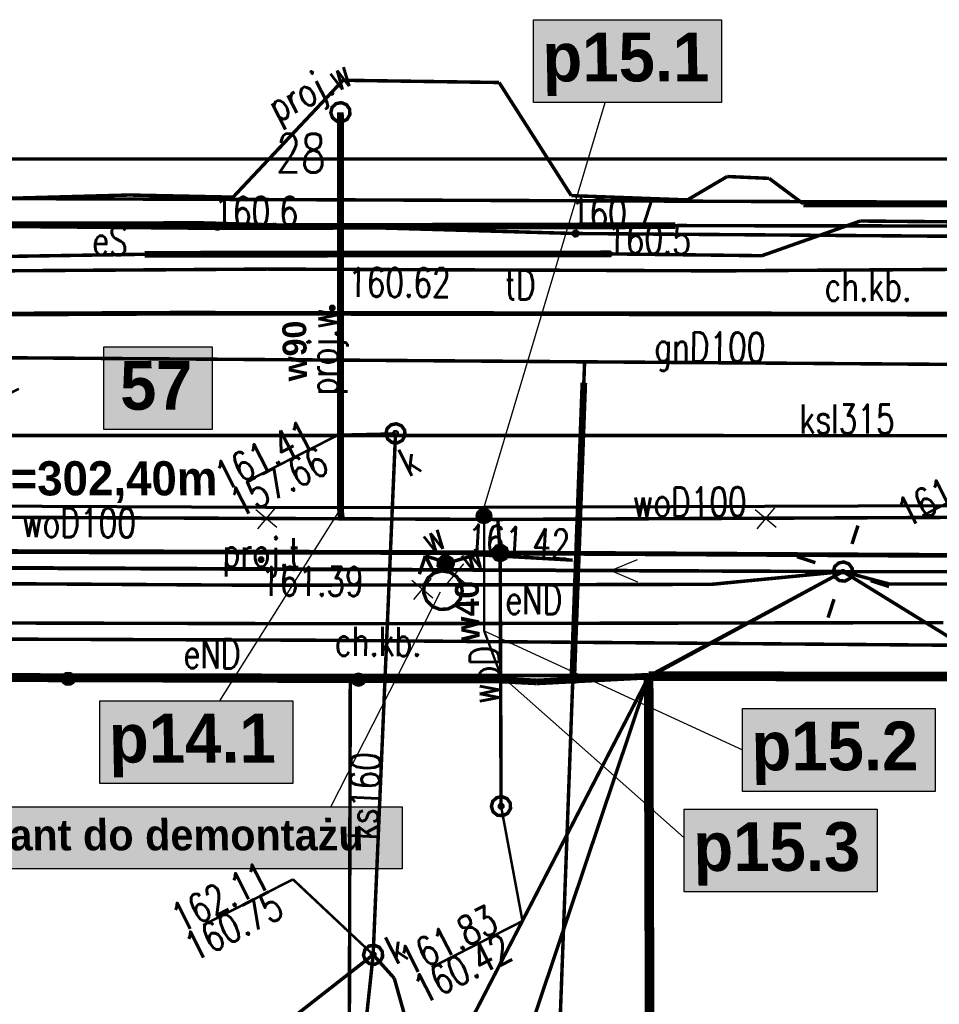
# Model space of a CAD drawing. Extents: x 0 to 7432618, y -40 to 5712028.
# Tile 87 of 165: x 7431363 to 7431387, y 5711646 to 5711672. Entities that reach past the tile are written whole.
import ezdxf
from ezdxf.enums import TextEntityAlignment as Align

# ---------------------------------------------------------------- set-up
doc = ezdxf.new("R2010")
doc.units = 0
doc.header["$MEASUREMENT"] = 0
for name, pattern in [('0', [1.5, 1, -0.5]), ('2218', [1, 0.5, -0.5]), ('3901', [0]), ('5102', [0])]:
    doc.linetypes.add(name, pattern=pattern)
for name, color, linetype in [('Dzialki', 7, 'Continuous'), ('EADTD_T_0', 7, 'Continuous'), ('EGBB_L_0', 7, 'Continuous'), ('OTK_E_T_1', 7, 'Continuous'), ('OTK_L_0', 7, 'Continuous'), ('OTK_L_1', 7, 'Continuous'), ('OTK_L_2', 7, 'Continuous'), ('OTO_L_0', 7, 'Continuous'), ('OTR_T_0', 7, 'Continuous'), ('P_SUCP_L_0', 7, 'Continuous'), ('P_SUL_L_1', 7, 'Continuous'), ('P_SUP_E_T_1', 7, 'Continuous'), ('P_SUP_T_0', 7, 'Continuous'), ('P_SUTP_E_T_0', 7, 'Continuous'), ('P_SUTP_L_0', 7, 'Continuous'), ('P_SUWP_E_T_0', 7, 'Continuous'), ('P_SUWP_L_0', 7, 'Continuous'), ('rysunek', 7, 'Continuous'), ('SUE_T_3', 7, 'Continuous'), ('SUEP_E_T_0', 7, 'Continuous'), ('SUEP_L_0', 7, 'Continuous'), ('SUER_T_0', 7, 'Continuous'), ('SUGP_E_T_0', 7, 'Continuous'), ('SUGP_L_0', 7, 'Continuous'), ('SUGR_T_0', 7, 'Continuous'), ('SUK_E_T_4', 7, 'Continuous'), ('SUK_T_3', 7, 'Continuous'), ('SUKP_E_T_0', 7, 'Continuous'), ('SUKP_L_0', 7, 'Continuous'), ('SUKR_T_0', 7, 'Continuous'), ('SUL_L_1', 7, 'Continuous'), ('SUNR_T_0', 7, 'Continuous'), ('SUP_T_0', 7, 'Continuous'), ('SUP_T_2', 7, 'Continuous'), ('SUTP_E_T_0', 7, 'Continuous'), ('SUTP_L_0', 7, 'Continuous'), ('SUTR_T_0', 7, 'Continuous'), ('SUW_E_T_2', 7, 'Continuous'), ('SUW_T_2', 7, 'Continuous'), ('SUW_T_5', 7, 'Continuous'), ('SUWP_E_T_0', 7, 'Continuous'), ('SUWP_L_0', 7, 'Continuous'), ('SUWR_T_0', 7, 'Continuous'), ('Uzytki', 7, 'Continuous')]:
    doc.layers.add(name, color=color, linetype=linetype)
doc.layers.add('rura PRE', color=7, linetype='Continuous', lineweight=30, true_color=0x000000)
doc.layers.add('woda przyłącze', color=140, linetype='Continuous', lineweight=50)
doc.layers.add('woda sieć', color=150, linetype='Continuous', lineweight=70)
doc.styles.add('25', font='GOTHIC.TTF', dxfattribs={"oblique": 8, "height": 0.35})
doc.styles.add('STYL_ARIAL', font='simplex', dxfattribs={"width": 0.75, "oblique": 0.1})

# ---------------------------------------------------------------- blocks, each defined once
blk = doc.blocks.new('SUCW')
at = {"color": 0}
for radius in [0.2, 0.18, 0.16, 0.14, 0.12, 0.1, 0.08, 0.06, 0.04, 0.02]:
    blk.add_circle((0, 0), radius, dxfattribs=at)

msp = doc.modelspace()

# ---------------------------------------------------------------- hatches: boundary and pattern name
at = {"layer": 'rysunek', "linetype": 'ByBlock', "true_color": 0xff9100}
msp.add_hatch(color=30, dxfattribs=at).paths.add_polyline_path([(7431372.71, 5711651.5), (7431353.8, 5711651.5), (7431353.8, 5711649.9), (7431372.71, 5711649.9)])
at = {"layer": 'woda sieć', "linetype": 'ByBlock'}
for points in [[(7431380.965, 5711671.839), (7431376.1, 5711671.839), (7431376.1, 5711669.7), (7431380.965, 5711669.7)], [(7431369.885, 5711654.239), (7431364.9, 5711654.239), (7431364.9, 5711652.1), (7431369.885, 5711652.1)], [(7431386.485, 5711654.039), (7431381.5, 5711654.039), (7431381.5, 5711651.9), (7431386.485, 5711651.9)], [(7431384.985, 5711651.439), (7431380, 5711651.439), (7431380, 5711649.3), (7431384.985, 5711649.3)]]:
    msp.add_hatch(color=256, dxfattribs=at).paths.add_polyline_path(points)
at = {"layer": 'woda sieć', "linetype": 'ByBlock', "true_color": 0x000000}
msp.add_hatch(color=18, dxfattribs=at).paths.add_polyline_path([(7431367.805, 5711663.389), (7431365, 5711663.389), (7431365, 5711661.25), (7431367.805, 5711661.25)])

# ---------------------------------------------------------------- linework, layer by layer
at = {"layer": 'Dzialki', "color": 18, "true_color": 0x000000, "const_width": 0.09}
for points in [[(7431359.666, 5711667.228), (7431419.592, 5711666.998)], [(7431356.106, 5711654.92), (7431371.37, 5711654.897)], [(7431371.33, 5711639.49), (7431371.37, 5711654.897)], [(7431371.37, 5711654.897), (7431379.094, 5711654.893)], [(7431405.86, 5711654.873), (7431379.094, 5711654.893)], [(7431379.094, 5711654.893), (7431379.192, 5711624.219)]]:
    msp.add_lwpolyline(points, dxfattribs=at)
at = {"layer": 'EGBB_L_0', "color": 18, "true_color": 0x000000, "const_width": 0.25}
for points in [[(7431401.629, 5711654.851), (7431379.078, 5711654.876)], [(7431379.078, 5711654.876), (7431379.114, 5711641.968)]]:
    msp.add_lwpolyline(points, dxfattribs=at)
at = {"layer": 'OTK_L_0', "color": 18, "linetype": '0', "true_color": 0x000000, "const_width": 0.09}
for points in [[(7431366.938, 5711664.255), (7431342.074, 5711664.133)], [(7431390.297, 5711664.227), (7431366.938, 5711664.255)], [(7431361.288, 5711658.099), (7431373.108, 5711658.072)], [(7431373.108, 5711658.072), (7431394.965, 5711657.952)]]:
    msp.add_lwpolyline(points, dxfattribs=at)
at = {"layer": 'OTK_L_1', "color": 18, "true_color": 0x000000, "const_width": 0.125}
for points in [[(7431366.938, 5711664.255), (7431342.074, 5711664.133)], [(7431390.297, 5711664.227), (7431366.938, 5711664.255)], [(7431361.288, 5711658.099), (7431373.108, 5711658.072)], [(7431373.108, 5711658.072), (7431394.965, 5711657.952)]]:
    msp.add_lwpolyline(points, dxfattribs=at)
at = {"layer": 'OTK_L_2', "color": 18, "linetype": '0', "true_color": 0x000000, "const_width": 0.09}
for points in [[(7431371.183, 5711670.274), (7431368.343, 5711667.254)], [(7431375.215, 5711670.216), (7431371.183, 5711670.274)], [(7431377.08, 5711667.293), (7431375.215, 5711670.216)], [(7431381.108, 5711667.787), (7431380.08, 5711667.182)], [(7431382.191, 5711667.739), (7431381.108, 5711667.787)], [(7431383.073, 5711667.082), (7431382.191, 5711667.739)], [(7431365.662, 5711667.309), (7431359.789, 5711667.149)], [(7431368.343, 5711667.254), (7431365.662, 5711667.309)], [(7431380.08, 5711667.182), (7431377.08, 5711667.293)], [(7431412.065, 5711667.035), (7431383.073, 5711667.082)], [(7431342.074, 5711664.133), (7431366.938, 5711664.255)], [(7431366.938, 5711664.255), (7431390.297, 5711664.227)], [(7431373.108, 5711658.072), (7431361.288, 5711658.099)], [(7431394.965, 5711657.952), (7431373.108, 5711658.072)], [(7431360.794, 5711654.817), (7431375.293, 5711654.775)], [(7431375.293, 5711654.775), (7431376.192, 5711654.728)], [(7431376.192, 5711654.728), (7431379.078, 5711654.876)], [(7431379.078, 5711654.876), (7431389.441, 5711654.865)]]:
    msp.add_lwpolyline(points, dxfattribs=at)
at = {"layer": 'OTO_L_0', "color": 18, "linetype": '3901', "true_color": 0x000000, "const_width": 0.175}
for points in [[(7431383.073, 5711667.082), (7431412.065, 5711667.035)], [(7431379.078, 5711654.876), (7431376.192, 5711654.728)], [(7431375.293, 5711654.775), (7431360.794, 5711654.817)], [(7431376.192, 5711654.728), (7431375.293, 5711654.775)]]:
    msp.add_lwpolyline(points, dxfattribs=at)
at = {"layer": 'OTO_L_0', "color": 18, "true_color": 0x000000}
for centre, radius in [((7431364.083, 5711654.807), 0.175), ((7431364.083, 5711654.807), 0.158), ((7431371.583, 5711654.785), 0.175), ((7431364.083, 5711654.807), 0.14), ((7431364.083, 5711654.807), 0.122), ((7431364.083, 5711654.807), 0.105), ((7431364.083, 5711654.807), 0.0875), ((7431364.083, 5711654.807), 0.07), ((7431364.083, 5711654.807), 0.0525), ((7431364.083, 5711654.807), 0.035), ((7431371.583, 5711654.785), 0.158), ((7431371.583, 5711654.785), 0.14), ((7431371.583, 5711654.785), 0.122), ((7431371.583, 5711654.785), 0.105), ((7431371.583, 5711654.785), 0.0875), ((7431371.583, 5711654.785), 0.07), ((7431371.583, 5711654.785), 0.0525), ((7431371.583, 5711654.785), 0.035)]:
    msp.add_circle(centre, radius, dxfattribs=at)
at = {"layer": 'OTR_T_0', "color": 18, "true_color": 0x000000, "const_width": 0.09}
for points in [[(7431370.884, 5711664.431), (7431370.918, 5711664.434), (7431370.944, 5711664.412), (7431370.947, 5711664.377), (7431370.925, 5711664.351), (7431370.89, 5711664.348), (7431370.864, 5711664.371), (7431370.862, 5711664.405), (7431370.884, 5711664.431)], [(7431369.046, 5711657.929), (7431369.08, 5711657.932), (7431369.106, 5711657.91), (7431369.109, 5711657.875), (7431369.086, 5711657.849), (7431369.052, 5711657.847), (7431369.026, 5711657.869), (7431369.023, 5711657.903), (7431369.046, 5711657.929)]]:
    msp.add_lwpolyline(points, dxfattribs=at)
at = {"layer": 'P_SUCP_L_0', "color": 6, "linetype": '0', "true_color": 0xed00ed, "const_width": 0.09}
msp.add_lwpolyline([(7431362.517, 5711668.238), (7431405.007, 5711668.24)], dxfattribs=at)
at = {"layer": 'P_SUL_L_1', "color": 18, "true_color": 0x000000, "const_width": 0.175}
for points in [[(7431371.116, 5711669.448), (7431371.118, 5711659.157)], [(7431371.118, 5711659.157), (7431371.143, 5711658.934)]]:
    msp.add_lwpolyline(points, dxfattribs=at)
at = {"layer": 'P_SUP_T_0', "color": 5, "true_color": 0x0000ff, "const_width": 0.09}
msp.add_lwpolyline([(7431371.003, 5711669.67), (7431371.141, 5711669.696), (7431371.272, 5711669.644), (7431371.353, 5711669.528), (7431371.359, 5711669.388), (7431371.288, 5711669.266), (7431371.163, 5711669.202), (7431371.022, 5711669.216), (7431370.912, 5711669.304), (7431370.867, 5711669.437), (7431370.9, 5711669.574), (7431371.003, 5711669.67)], dxfattribs=at)
at = {"layer": 'P_SUTP_L_0', "color": 30, "linetype": '0', "true_color": 0xff9100, "const_width": 0.09}
for points in [[(7431353.781, 5711657.72), (7431384.1, 5711657.579)], [(7431379.078, 5711654.876), (7431384.1, 5711657.579)], [(7431372.569, 5711635.49), (7431379.078, 5711654.876)]]:
    msp.add_lwpolyline(points, dxfattribs=at)
at = {"layer": 'P_SUWP_L_0', "color": 5, "linetype": '0', "true_color": 0x0000ff, "const_width": 0.09}
for points in [[(7431371.116, 5711669.448), (7431371.118, 5711659.157)], [(7431371.118, 5711659.157), (7431371.143, 5711658.934)]]:
    msp.add_lwpolyline(points, dxfattribs=at)
at = {"layer": 'rura PRE', "color": 1, "linetype": 'ByBlock'}
for points in [[(7431368.929, 5711659.179), (7431369.471, 5711658.724)], [(7431369.428, 5711659.223), (7431368.973, 5711658.681)], [(7431381.829, 5711659.185), (7431382.37, 5711658.73)], [(7431382.327, 5711659.228), (7431381.872, 5711658.687)], [(7431374.298, 5711657.777), (7431373.843, 5711657.236)], [(7431373.8, 5711657.734), (7431374.341, 5711657.279)], [(7431372.96, 5711657.358), (7431373.502, 5711656.903)], [(7431373.458, 5711657.402), (7431373.003, 5711656.86)]]:
    msp.add_lwpolyline(points, dxfattribs=at)
at = {"layer": 'rysunek', "linetype": 'ByBlock', "transparency": 33554676}
for points in [[(7431376.1, 5711671.839), (7431380.965, 5711671.839), (7431380.965, 5711669.7), (7431376.1, 5711669.7)], [(7431376.1, 5711671.839), (7431380.965, 5711671.839), (7431380.965, 5711669.7), (7431376.1, 5711669.7)], [(7431365, 5711663.389), (7431367.805, 5711663.389), (7431367.805, 5711661.25), (7431365, 5711661.25)], [(7431365, 5711663.389), (7431367.805, 5711663.389), (7431367.805, 5711661.25), (7431365, 5711661.25)], [(7431364.9, 5711654.239), (7431369.885, 5711654.239), (7431369.885, 5711652.1), (7431364.9, 5711652.1)], [(7431364.9, 5711654.239), (7431369.885, 5711654.239), (7431369.885, 5711652.1), (7431364.9, 5711652.1)], [(7431381.5, 5711654.039), (7431386.485, 5711654.039), (7431386.485, 5711651.9), (7431381.5, 5711651.9)], [(7431381.5, 5711654.039), (7431386.485, 5711654.039), (7431386.485, 5711651.9), (7431381.5, 5711651.9)], [(7431380, 5711651.439), (7431384.985, 5711651.439), (7431384.985, 5711649.3), (7431380, 5711649.3)], [(7431380, 5711651.439), (7431384.985, 5711651.439), (7431384.985, 5711649.3), (7431380, 5711649.3)]]:
    msp.add_lwpolyline(points, close=True, dxfattribs=at)
at = {"layer": 'rysunek', "linetype": 'ByBlock'}
for points in [[(7431374.829, 5711659.245), (7431377.954, 5711669.7)], [(7431368, 5711654.239), (7431371.143, 5711659.234)], [(7431370.87, 5711651.5), (7431373.699, 5711657.054)], [(7431374.832, 5711656.051), (7431381.5, 5711652.97)], [(7431380, 5711650.7), (7431375.26, 5711654.895)]]:
    msp.add_lwpolyline(points, dxfattribs=at)
at = {"layer": 'rysunek', "linetype": 'Continuous'}
msp.add_lwpolyline([(7431353.8, 5711651.5), (7431372.71, 5711651.5), (7431372.71, 5711649.9), (7431353.8, 5711649.9)], close=True, dxfattribs=at)
at = {"layer": 'SUE_T_3', "color": 18, "true_color": 0x000000, "const_width": 0.09}
for points in [[(7431384.332, 5711658.292), (7431384.486, 5711658.767)], [(7431383.387, 5711657.81), (7431382.911, 5711657.965)], [(7431383.987, 5711657.801), (7431384.125, 5711657.827), (7431384.255, 5711657.774), (7431384.337, 5711657.659), (7431384.343, 5711657.518), (7431384.272, 5711657.397), (7431384.146, 5711657.333), (7431384.006, 5711657.347), (7431383.896, 5711657.434), (7431383.85, 5711657.568), (7431383.884, 5711657.705), (7431383.987, 5711657.801)], [(7431384.089, 5711657.601), (7431384.108, 5711657.602), (7431384.122, 5711657.59), (7431384.124, 5711657.571), (7431384.111, 5711657.556), (7431384.092, 5711657.555), (7431384.078, 5711657.567), (7431384.076, 5711657.586), (7431384.089, 5711657.601)], [(7431384.813, 5711657.347), (7431385.289, 5711657.192)], [(7431383.868, 5711656.865), (7431383.714, 5711656.39)]]:
    msp.add_lwpolyline(points, dxfattribs=at)
at = {"layer": 'SUEP_L_0', "color": 1, "true_color": 0xff0000}
for q in [(7431378.794, 5711657.887), (7431378.792, 5711657.313)]:
    msp.add_line((7431378.1, 5711657.603), q, dxfattribs=at)
at = {"layer": 'SUEP_L_0', "color": 1, "true_color": 0xff0000, "const_width": 0.09}
for points in [[(7431367.533, 5711666.59), (7431356.791, 5711666.571)], [(7431359.622, 5711666.565), (7431367.932, 5711666.49)], [(7431377.191, 5711666.314), (7431367.533, 5711666.59)], [(7431367.932, 5711666.49), (7431379.77, 5711666.517)], [(7431387.44, 5711666.508), (7431379.77, 5711666.517)], [(7431386.485, 5711666.246), (7431377.191, 5711666.314)], [(7431399.849, 5711666.164), (7431386.485, 5711666.246)], [(7431380.699, 5711657.249), (7431384.1, 5711657.579)], [(7431384.1, 5711657.579), (7431388.487, 5711654.871)], [(7431384.1, 5711657.579), (7431385.297, 5711657.257)], [(7431361.687, 5711657.27), (7431368.937, 5711657.226)], [(7431368.937, 5711657.226), (7431380.699, 5711657.249)], [(7431385.297, 5711657.257), (7431393.856, 5711657.263)], [(7431359.589, 5711656.256), (7431370.948, 5711656.231)], [(7431370.948, 5711656.231), (7431386.691, 5711656.261)], [(7431370.334, 5711655.806), (7431348.961, 5711655.881)], [(7431399.294, 5711655.578), (7431370.334, 5711655.806)]]:
    msp.add_lwpolyline(points, dxfattribs=at)
at = {"layer": 'SUEP_L_0', "color": 1, "linetype": '5102', "true_color": 0xff0000, "const_width": 0.09}
for points in [[(7431384.1, 5711657.579), (7431352.728, 5711657.705)], [(7431416.931, 5711657.573), (7431384.1, 5711657.579)]]:
    msp.add_lwpolyline(points, dxfattribs=at)
at = {"layer": 'SUEP_L_0', "color": 1, "linetype": '0', "true_color": 0xff0000, "const_width": 0.09}
for points in [[(7431384.1, 5711657.579), (7431379.068, 5711654.844)], [(7431379.068, 5711654.844), (7431371.137, 5711639.494)]]:
    msp.add_lwpolyline(points, dxfattribs=at)
at = {"layer": 'SUER_T_0', "color": 1, "true_color": 0xff0000, "const_width": 0.09}
for points in [[(7431367.904, 5711666.545), (7431367.952, 5711666.549), (7431367.988, 5711666.518), (7431367.992, 5711666.47), (7431367.961, 5711666.434), (7431367.913, 5711666.43), (7431367.877, 5711666.461), (7431367.873, 5711666.509), (7431367.904, 5711666.545)], [(7431377.163, 5711666.37), (7431377.21, 5711666.374), (7431377.247, 5711666.342), (7431377.251, 5711666.295), (7431377.22, 5711666.258), (7431377.172, 5711666.255), (7431377.135, 5711666.286), (7431377.132, 5711666.333), (7431377.163, 5711666.37)]]:
    msp.add_lwpolyline(points, dxfattribs=at)
at = {"layer": 'SUGP_L_0', "color": 56, "true_color": 0x808000, "const_width": 0.09}
for points in [[(7431359.174, 5711663.127), (7431377.424, 5711662.999)], [(7431377.424, 5711662.999), (7431376.511, 5711638.433)], [(7431377.424, 5711662.999), (7431387.941, 5711662.925)]]:
    msp.add_lwpolyline(points, dxfattribs=at)
at = {"layer": 'SUGR_T_0', "color": 56, "true_color": 0x808000, "const_width": 0.065}
msp.add_lwpolyline([(7431360.584, 5711661.17), (7431362.809, 5711662.303)], dxfattribs=at)
at = {"layer": 'SUK_T_3', "color": 36, "true_color": 0x803300, "const_width": 0.09}
for points in [[(7431372.425, 5711661.372), (7431372.564, 5711661.398), (7431372.694, 5711661.345), (7431372.776, 5711661.23), (7431372.782, 5711661.089), (7431372.711, 5711660.967), (7431372.585, 5711660.903), (7431372.445, 5711660.917), (7431372.335, 5711661.005), (7431372.289, 5711661.138), (7431372.323, 5711661.275), (7431372.425, 5711661.372)], [(7431371.848, 5711647.901), (7431371.986, 5711647.927), (7431372.117, 5711647.874), (7431372.198, 5711647.759), (7431372.204, 5711647.619), (7431372.133, 5711647.497), (7431372.008, 5711647.433), (7431371.867, 5711647.447), (7431371.757, 5711647.535), (7431371.712, 5711647.668), (7431371.745, 5711647.805), (7431371.848, 5711647.901)]]:
    msp.add_lwpolyline(points, dxfattribs=at)
at = {"layer": 'SUKP_L_0', "color": 36, "true_color": 0x803300, "const_width": 0.09}
for points in [[(7431346.202, 5711661.097), (7431400.862, 5711661.091)], [(7431372.539, 5711661.149), (7431371.961, 5711647.679)], [(7431364.826, 5711642.101), (7431371.961, 5711647.679)], [(7431371.728, 5711645.494), (7431371.961, 5711647.679)], [(7431371.961, 5711647.679), (7431372.507, 5711647.07)], [(7431372.507, 5711647.07), (7431374.282, 5711640.724)]]:
    msp.add_lwpolyline(points, dxfattribs=at)
at = {"layer": 'SUKR_T_0', "color": 36, "true_color": 0x803300, "const_width": 0.065}
for points in [[(7431368.77, 5711659.945), (7431371.068, 5711661.115)], [(7431372.539, 5711661.149), (7431371.068, 5711661.115)], [(7431372.511, 5711661.205), (7431372.558, 5711661.209), (7431372.595, 5711661.177), (7431372.598, 5711661.13), (7431372.567, 5711661.093), (7431372.52, 5711661.09), (7431372.483, 5711661.121), (7431372.48, 5711661.168), (7431372.511, 5711661.205)], [(7431367.567, 5711648.443), (7431369.889, 5711649.626)], [(7431371.961, 5711647.679), (7431369.889, 5711649.626)], [(7431371.933, 5711647.734), (7431371.981, 5711647.738), (7431372.017, 5711647.707), (7431372.021, 5711647.659), (7431371.99, 5711647.623), (7431371.942, 5711647.619), (7431371.906, 5711647.65), (7431371.902, 5711647.698), (7431371.933, 5711647.734)]]:
    msp.add_lwpolyline(points, dxfattribs=at)
at = {"layer": 'SUL_L_1', "color": 18, "true_color": 0x000000, "const_width": 0.175}
for points in [[(7431359.622, 5711666.565), (7431367.932, 5711666.49)], [(7431367.932, 5711666.49), (7431379.77, 5711666.517)], [(7431378.06, 5711665.788), (7431366.06, 5711665.778)], [(7431377.404, 5711662.458), (7431377.115, 5711654.687)]]:
    msp.add_lwpolyline(points, dxfattribs=at)
at = {"layer": 'SUNR_T_0', "color": 18, "true_color": 0x000000, "const_width": 0.09}
for points in [[(7431373.819, 5711657.781), (7431374.623, 5711658.015)], [(7431374.623, 5711658.015), (7431377.116, 5711657.875)], [(7431373.804, 5711657.839), (7431373.851, 5711657.843), (7431373.888, 5711657.812), (7431373.891, 5711657.764), (7431373.86, 5711657.728), (7431373.813, 5711657.724), (7431373.776, 5711657.755), (7431373.772, 5711657.803), (7431373.804, 5711657.839)]]:
    msp.add_lwpolyline(points, dxfattribs=at)
at = {"layer": 'SUP_T_0', "color": 5, "true_color": 0x0000ff, "const_width": 0.09}
msp.add_lwpolyline([(7431375.153, 5711651.738), (7431375.291, 5711651.764), (7431375.422, 5711651.711), (7431375.503, 5711651.596), (7431375.509, 5711651.455), (7431375.438, 5711651.334), (7431375.312, 5711651.27), (7431375.172, 5711651.284), (7431375.062, 5711651.371), (7431375.016, 5711651.505), (7431375.05, 5711651.642), (7431375.153, 5711651.738)], dxfattribs=at)
at = {"layer": 'SUP_T_2', "color": 18, "true_color": 0x000000, "const_width": 0.09}
msp.add_lwpolyline([(7431383.987, 5711657.801), (7431384.125, 5711657.827), (7431384.255, 5711657.774), (7431384.337, 5711657.659), (7431384.343, 5711657.518), (7431384.272, 5711657.397), (7431384.146, 5711657.333), (7431384.006, 5711657.347), (7431383.896, 5711657.434), (7431383.85, 5711657.568), (7431383.884, 5711657.705), (7431383.987, 5711657.801)], dxfattribs=at)
at = {"layer": 'SUTP_L_0', "color": 30, "true_color": 0xff9100, "const_width": 0.09}
for points in [[(7431384.546, 5711666.637), (7431382.004, 5711665.741)], [(7431395.033, 5711666.547), (7431384.546, 5711666.637)], [(7431366.06, 5711665.778), (7431359.082, 5711665.669)], [(7431378.06, 5711665.788), (7431366.06, 5711665.778)], [(7431382.004, 5711665.741), (7431378.06, 5711665.788)], [(7431369.22, 5711665.395), (7431360.316, 5711665.336)], [(7431380.893, 5711665.349), (7431369.22, 5711665.395)], [(7431398.624, 5711665.462), (7431380.893, 5711665.349)]]:
    msp.add_lwpolyline(points, dxfattribs=at)
at = {"layer": 'SUTR_T_0', "color": 30, "true_color": 0xff9100, "const_width": 0.065}
msp.add_lwpolyline([(7431378.031, 5711665.844), (7431378.079, 5711665.847), (7431378.115, 5711665.816), (7431378.119, 5711665.769), (7431378.088, 5711665.732), (7431378.04, 5711665.729), (7431378.004, 5711665.76), (7431378, 5711665.807), (7431378.031, 5711665.844)], dxfattribs=at)
at = {"layer": 'SUW_T_2', "color": 5, "true_color": 0x0000ff, "const_width": 0.09}
for points in [[(7431373.309, 5711657.987), (7431373.155, 5711657.512)], [(7431373.536, 5711657.542), (7431373.309, 5711657.987)], [(7431373.309, 5711657.987), (7431373.785, 5711657.833)], [(7431373.536, 5711657.542), (7431373.737, 5711657.596), (7431373.943, 5711657.563), (7431374.117, 5711657.45), (7431374.23, 5711657.275), (7431374.263, 5711657.07), (7431374.209, 5711656.869), (7431374.078, 5711656.708), (7431373.893, 5711656.613), (7431373.685, 5711656.602), (7431373.491, 5711656.677), (7431373.344, 5711656.824), (7431373.27, 5711657.018), (7431373.28, 5711657.226), (7431373.375, 5711657.411), (7431373.536, 5711657.542)]]:
    msp.add_lwpolyline(points, dxfattribs=at)
at = {"layer": 'SUW_T_5', "color": 5, "true_color": 0x0000ff, "const_width": 0.09}
for points in [[(7431375.152, 5711658.238), (7431375.288, 5711658.255), (7431375.403, 5711658.181), (7431375.442, 5711658.05), (7431375.389, 5711657.924), (7431375.267, 5711657.862), (7431375.134, 5711657.892), (7431375.051, 5711658.002), (7431375.059, 5711658.138), (7431375.152, 5711658.238)], [(7431375.163, 5711658.216), (7431375.282, 5711658.231), (7431375.382, 5711658.166), (7431375.418, 5711658.051), (7431375.371, 5711657.941), (7431375.264, 5711657.887), (7431375.147, 5711657.913), (7431375.075, 5711658.009), (7431375.082, 5711658.129), (7431375.163, 5711658.216)], [(7431373.741, 5711657.961), (7431373.877, 5711657.978), (7431373.992, 5711657.904), (7431374.032, 5711657.773), (7431373.978, 5711657.647), (7431373.856, 5711657.585), (7431373.723, 5711657.615), (7431373.641, 5711657.725), (7431373.648, 5711657.861), (7431373.741, 5711657.961)], [(7431375.175, 5711658.194), (7431375.289, 5711658.203), (7431375.376, 5711658.128), (7431375.385, 5711658.014), (7431375.311, 5711657.927), (7431375.196, 5711657.917), (7431375.109, 5711657.992), (7431375.1, 5711658.107), (7431375.175, 5711658.194)], [(7431375.186, 5711658.172), (7431375.281, 5711658.179), (7431375.354, 5711658.117), (7431375.362, 5711658.022), (7431375.3, 5711657.949), (7431375.204, 5711657.941), (7431375.131, 5711658.003), (7431375.124, 5711658.099), (7431375.186, 5711658.172)], [(7431375.197, 5711658.149), (7431375.274, 5711658.155), (7431375.332, 5711658.106), (7431375.338, 5711658.029), (7431375.288, 5711657.971), (7431375.212, 5711657.965), (7431375.154, 5711658.015), (7431375.148, 5711658.091), (7431375.197, 5711658.149)], [(7431375.209, 5711658.127), (7431375.266, 5711658.131), (7431375.31, 5711658.094), (7431375.314, 5711658.037), (7431375.277, 5711657.993), (7431375.22, 5711657.989), (7431375.176, 5711658.026), (7431375.171, 5711658.083), (7431375.209, 5711658.127)], [(7431375.22, 5711658.105), (7431375.258, 5711658.108), (7431375.287, 5711658.083), (7431375.29, 5711658.045), (7431375.265, 5711658.016), (7431375.227, 5711658.013), (7431375.198, 5711658.037), (7431375.195, 5711658.076), (7431375.22, 5711658.105)], [(7431375.231, 5711658.082), (7431375.251, 5711658.084), (7431375.265, 5711658.072), (7431375.267, 5711658.052), (7431375.254, 5711658.038), (7431375.235, 5711658.036), (7431375.22, 5711658.049), (7431375.219, 5711658.068), (7431375.231, 5711658.082)], [(7431375.239, 5711658.067), (7431375.245, 5711658.067), (7431375.249, 5711658.063), (7431375.25, 5711658.058), (7431375.246, 5711658.054), (7431375.241, 5711658.053), (7431375.236, 5711658.057), (7431375.236, 5711658.062), (7431375.239, 5711658.067)], [(7431373.753, 5711657.939), (7431373.871, 5711657.954), (7431373.972, 5711657.889), (7431374.007, 5711657.774), (7431373.96, 5711657.664), (7431373.853, 5711657.61), (7431373.737, 5711657.636), (7431373.665, 5711657.732), (7431373.671, 5711657.852), (7431373.753, 5711657.939)], [(7431373.764, 5711657.917), (7431373.878, 5711657.926), (7431373.966, 5711657.851), (7431373.975, 5711657.737), (7431373.9, 5711657.65), (7431373.786, 5711657.641), (7431373.698, 5711657.715), (7431373.689, 5711657.83), (7431373.764, 5711657.917)], [(7431373.775, 5711657.895), (7431373.871, 5711657.902), (7431373.943, 5711657.84), (7431373.951, 5711657.745), (7431373.889, 5711657.672), (7431373.793, 5711657.664), (7431373.721, 5711657.726), (7431373.713, 5711657.822), (7431373.775, 5711657.895)], [(7431373.787, 5711657.872), (7431373.863, 5711657.878), (7431373.921, 5711657.829), (7431373.927, 5711657.752), (7431373.877, 5711657.694), (7431373.801, 5711657.688), (7431373.743, 5711657.738), (7431373.737, 5711657.814), (7431373.787, 5711657.872)], [(7431373.798, 5711657.85), (7431373.855, 5711657.854), (7431373.899, 5711657.817), (7431373.903, 5711657.76), (7431373.866, 5711657.716), (7431373.809, 5711657.712), (7431373.765, 5711657.749), (7431373.761, 5711657.806), (7431373.798, 5711657.85)], [(7431373.809, 5711657.828), (7431373.847, 5711657.831), (7431373.876, 5711657.806), (7431373.88, 5711657.768), (7431373.855, 5711657.739), (7431373.816, 5711657.736), (7431373.787, 5711657.761), (7431373.784, 5711657.799), (7431373.809, 5711657.828)], [(7431373.821, 5711657.805), (7431373.84, 5711657.807), (7431373.854, 5711657.795), (7431373.856, 5711657.775), (7431373.843, 5711657.761), (7431373.824, 5711657.759), (7431373.81, 5711657.772), (7431373.808, 5711657.791), (7431373.821, 5711657.805)], [(7431373.829, 5711657.79), (7431373.834, 5711657.79), (7431373.838, 5711657.786), (7431373.839, 5711657.781), (7431373.835, 5711657.777), (7431373.83, 5711657.776), (7431373.826, 5711657.78), (7431373.825, 5711657.785), (7431373.829, 5711657.79)]]:
    msp.add_lwpolyline(points, dxfattribs=at)
at = {"layer": 'SUWP_L_0', "color": 5, "true_color": 0x0000ff, "const_width": 0.09}
for points in [[(7431340.694, 5711659.075), (7431375.181, 5711658.926)], [(7431375.181, 5711658.926), (7431389.62, 5711658.992)], [(7431375.243, 5711658.06), (7431375.181, 5711658.926)], [(7431375.266, 5711651.516), (7431375.243, 5711658.06)]]:
    msp.add_lwpolyline(points, dxfattribs=at)
at = {"layer": 'SUWR_T_0', "color": 5, "true_color": 0x0000ff, "const_width": 0.065}
for points in [[(7431386.155, 5711659.025), (7431388.38, 5711660.159)], [(7431375.238, 5711651.571), (7431375.285, 5711651.575), (7431375.322, 5711651.544), (7431375.326, 5711651.496), (7431375.294, 5711651.46), (7431375.247, 5711651.456), (7431375.21, 5711651.487), (7431375.207, 5711651.535), (7431375.238, 5711651.571)], [(7431375.266, 5711651.516), (7431375.819, 5711648.549)], [(7431373.473, 5711647.354), (7431375.819, 5711648.549)]]:
    msp.add_lwpolyline(points, dxfattribs=at)
at = {"layer": 'Uzytki', "color": 96, "linetype": '2218', "true_color": 0x008000, "const_width": 0.09}
for points in [[(7431359.666, 5711667.228), (7431419.592, 5711666.998)], [(7431371.37, 5711654.897), (7431356.106, 5711654.92)], [(7431379.094, 5711654.893), (7431371.37, 5711654.897)], [(7431405.86, 5711654.873), (7431379.094, 5711654.893)]]:
    msp.add_lwpolyline(points, dxfattribs=at)
at = {"layer": 'woda przyłącze', "linetype": 'ByBlock'}
msp.add_lwpolyline([(7431374.829, 5711659.245), (7431374.832, 5711656.051), (7431375.26, 5711654.895)], dxfattribs=at)
at = {"layer": 'woda sieć', "linetype": 'ByBlock'}
msp.add_lwpolyline([(7431253.428, 5711658.921), (7431256.775, 5711658.952), (7431269.72, 5711659.073), (7431283.33, 5711659.201), (7431283.833, 5711659.205), (7431292.399, 5711659.285), (7431299.63, 5711659.269), (7431306.414, 5711659.195), (7431318.176, 5711659.232), (7431324.091, 5711659.257), (7431333.577, 5711659.311), (7431340.287, 5711659.371), (7431371.118, 5711659.234), (7431374.829, 5711659.245), (7431389.323, 5711659.291), (7431403.071, 5711659.265), (7431412, 5711659.245), (7431425.45, 5711659.216), (7431481.299, 5711658.733), (7431494.576, 5711658.798), (7431515.35, 5711658.904), (7431528.247, 5711658.957), (7431555.854, 5711658.747), (7431555.854, 5711658.747)], dxfattribs=at)

# ---------------------------------------------------------------- block references
at = {"layer": 'rura PRE', "rotation": 15.53284092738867}
msp.add_blockref('SUCW', (7431374.824, 5711659.016), dxfattribs=at)

# ---------------------------------------------------------------- texts
at = {"layer": 'EADTD_T_0', "color": 18, "true_color": 0x000000, "style": 'STYL_ARIAL', "width": 0.75}
msp.add_text('28', height=1, rotation=359.7807, dxfattribs=at).set_placement((7431370.093, 5711667.593), align=Align.BOTTOM_CENTER)
at = {"layer": 'OTK_E_T_1', "color": 18, "true_color": 0x000000, "style": 'STYL_ARIAL', "width": 0.75}
for rotation, p in [(359.9303, (7431384.746, 5711664.947)), (359.8341, (7431372.094, 5711655.773))]:
    msp.add_text('ch.kb.', height=0.75, rotation=rotation, dxfattribs=at).set_placement(p, align=Align.MIDDLE_CENTER)
at = {"layer": 'OTR_T_0', "color": 18, "true_color": 0x000000, "style": 'STYL_ARIAL', "width": 0.75}
msp.add_text('160.62', height=0.75, rotation=359.8443, dxfattribs=at).set_placement((7431371.311, 5711664.452), align=Align.BOTTOM_LEFT)
msp.add_text('161.39', height=0.75, rotation=359.8919, dxfattribs=at).set_placement((7431369.066, 5711657.702), align=Align.TOP_LEFT)
at = {"layer": 'P_SUP_E_T_1', "color": 5, "true_color": 0x0000ff, "style": 'STYL_ARIAL', "width": 0.75}
msp.add_text('proj.w', height=0.75, rotation=27, dxfattribs=at).set_placement((7431369.595, 5711668.984), align=Align.BOTTOM_LEFT)
at = {"layer": 'P_SUTP_E_T_0', "color": 30, "true_color": 0xff9100, "style": 'STYL_ARIAL', "width": 0.75}
msp.add_text('proj.t', height=0.75, rotation=359.7335, dxfattribs=at).set_placement((7431369.074, 5711658.073), align=Align.MIDDLE_CENTER)
at = {"layer": 'P_SUWP_E_T_0', "color": 5, "true_color": 0x0000ff, "style": 'STYL_ARIAL', "width": 0.75}
msp.add_text('proj.w', height=0.75, rotation=90.0117, dxfattribs=at).set_placement((7431370.675, 5711663.258), align=Align.MIDDLE_CENTER)
at = {"layer": 'SUEP_E_T_0', "color": 1, "true_color": 0xff0000, "style": 'STYL_ARIAL', "width": 0.75}
for s, rotation, p in [('eS', 359.4791, (7431365.163, 5711666.13)), ('eND', 0.108, (7431376.112, 5711656.852)), ('eND', 359.9176, (7431367.798, 5711655.454))]:
    msp.add_text(s, height=0.75, rotation=rotation, dxfattribs=at).set_placement(p, align=Align.MIDDLE_CENTER)
at = {"layer": 'SUER_T_0', "color": 1, "true_color": 0xff0000, "style": 'STYL_ARIAL', "width": 0.75}
msp.add_text('160.6', height=0.75, rotation=0.1319, dxfattribs=at).set_placement((7431367.855, 5711666.882), align=Align.MIDDLE_LEFT)
msp.add_text('160.7', height=0.75, rotation=359.91, dxfattribs=at).set_placement((7431377.068, 5711666.245), align=Align.BOTTOM_LEFT)
at = {"layer": 'SUGP_E_T_0', "color": 56, "true_color": 0x808000, "style": 'STYL_ARIAL', "width": 0.75}
msp.add_text('gnD100', height=0.75, rotation=359.595, dxfattribs=at).set_placement((7431380.662, 5711663.384), align=Align.MIDDLE_CENTER)
at = {"layer": 'SUK_E_T_4', "color": 36, "true_color": 0x803300, "style": 'STYL_ARIAL', "width": 0.75}
for p in [(7431372.979, 5711659.811), (7431372.639, 5711647.212)]:
    msp.add_text('k', height=0.75, rotation=27, dxfattribs=at).set_placement(p, align=Align.BOTTOM_LEFT)
at = {"layer": 'SUKP_E_T_0', "color": 36, "true_color": 0x803300, "style": 'STYL_ARIAL', "width": 0.75}
for s, rotation, p in [('ksI315', 359.9943, (7431384.204, 5711661.519)), ('ks160', 87.545, (7431371.729, 5711651.781))]:
    msp.add_text(s, height=0.75, rotation=rotation, dxfattribs=at).set_placement(p, align=Align.MIDDLE_CENTER)
at = {"layer": 'SUKR_T_0', "color": 36, "true_color": 0x803300, "style": 'STYL_ARIAL', "width": 0.75}
for s, p in [('161.41', (7431367.786, 5711660.312)), ('157.66', (7431368.172, 5711659.627)), ('162.11', (7431366.661, 5711648.897)), ('160.75', (7431367.005, 5711648.154))]:
    msp.add_text(s, height=0.75, rotation=27, dxfattribs=at).set_placement(p, align=Align.TOP_LEFT)
at = {"layer": 'SUNR_T_0', "color": 18, "true_color": 0x000000, "style": 'STYL_ARIAL', "width": 0.75}
msp.add_text('161.42', height=0.75, rotation=356.7796, dxfattribs=at).set_placement((7431374.361, 5711657.83), align=Align.BOTTOM_LEFT)
at = {"layer": 'SUTP_E_T_0', "color": 30, "true_color": 0xff9100, "style": 'STYL_ARIAL', "width": 0.75}
msp.add_text('tD', height=0.75, rotation=359.7764, dxfattribs=at).set_placement((7431375.762, 5711664.987), align=Align.MIDDLE_CENTER)
at = {"layer": 'SUTR_T_0', "color": 30, "true_color": 0xff9100, "style": 'STYL_ARIAL', "width": 0.75}
msp.add_text('160.5', height=0.75, rotation=358.9836, dxfattribs=at).set_placement((7431378.006, 5711666.187), align=Align.MIDDLE_LEFT)
at = {"layer": 'SUW_E_T_2', "color": 5, "true_color": 0x0000ff, "style": 'STYL_ARIAL', "width": 0.75}
for p in [(7431373.537, 5711657.804), (7431374.515, 5711657.311)]:
    msp.add_text('w', height=0.75, rotation=27, dxfattribs=at).set_placement(p, align=Align.BOTTOM_LEFT)
at = {"layer": 'SUWP_E_T_0', "color": 5, "true_color": 0x0000ff, "style": 'STYL_ARIAL', "width": 0.75}
for s, rotation, p in [('woD100', 0.2615, (7431380.141, 5711659.377)), ('woD100', 359.748, (7431364.362, 5711658.842)), ('woD', 90.2044, (7431374.839, 5711654.905))]:
    msp.add_text(s, height=0.75, rotation=rotation, dxfattribs=at).set_placement(p, align=Align.MIDDLE_CENTER)
at = {"layer": 'SUWR_T_0', "color": 5, "true_color": 0x0000ff, "style": 'STYL_ARIAL', "width": 0.75}
msp.add_text('161.42', height=0.75, rotation=27, dxfattribs=at).set_placement((7431387.94, 5711660.242), align=Align.MIDDLE_RIGHT)
for s, p in [('161.83', (7431372.549, 5711647.783)), ('160.42', (7431372.914, 5711647.054))]:
    msp.add_text(s, height=0.75, rotation=27, dxfattribs=at).set_placement(p, align=Align.TOP_LEFT)
at = {"layer": 'woda przyłącze', "color": 0, "attachment_point": 1, "style": '25'}
for s, width, insert, char_height in [('\\fCentury Gothic|b1|i0;\\Q-1;p15.1', 15.63873, (7431376.343, 5711671.504), 1.26), ('\\C3;\\fCentury Gothic|b1|i0;\\Q-1;57', 15.63873, (7431365.431, 5711663.021), 1.26), ('\\fCentury Gothic|b1|i0;\\Q-1;p14.1', 15.63873, (7431365.143, 5711653.904), 1.26), ('\\fCentury Gothic|b1|i0;\\Q-1;p15.2', 15.63873, (7431381.743, 5711653.704), 1.26), ('\\pxqc;\\fCentury Gothic|b1|i0;\\Q-1;istniej\\fCentury Gothic|b1|i0|c238;ący hydrant do demontażu', 18.79702, (7431354, 5711651.176), 0.8), ('\\fCentury Gothic|b1|i0;\\Q-1;p15.3', 15.63873, (7431380.243, 5711651.104), 1.26)]:
    msp.add_mtext_dynamic_manual_height_columns(s, width=width, gutter_width=5, heights=[0], dxfattribs=dict(at, insert=insert, char_height=char_height))
at = {"layer": 'woda przyłącze', "char_height": 0.6174, "attachment_point": 1, "rotation": 91.0398, "style": '25'}
for s, insert in [('\\fCentury Gothic|b1|i0;\\Q-1;w90', (7431369.639, 5711662.5)), ('\\fCentury Gothic|b1|i0;\\Q-1;w40', (7431374.098, 5711655.777))]:
    msp.add_mtext_dynamic_manual_height_columns(s, width=7.66298, gutter_width=5, heights=[0], dxfattribs=dict(at, insert=insert))
at = {"layer": 'woda sieć', "insert": (7431358.666, 5711660.431), "char_height": 0.882, "attachment_point": 1, "rotation": 359.9924, "style": '25'}
msp.add_mtext_dynamic_manual_height_columns('\\fCentury Gothic|b1|i0;\\Q-1;w110 L=302,40m', width=10.94711, gutter_width=5, heights=[0], dxfattribs=at)

doc.saveas('drawing.dxf')
